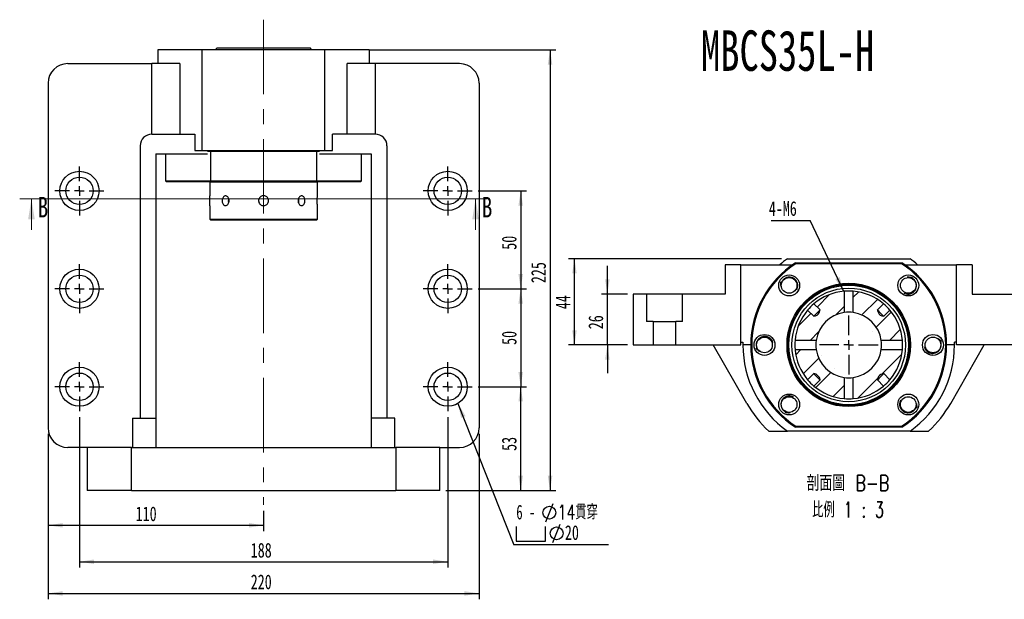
# Paper-space layout 'MBCS35L-H' of a CAD drawing. Header units: millimetres. Extents: x 12 to 324, y 10 to 201.
# Tile 2 of 4: x 12 to 179, y 93 to 192. Entities that reach past the tile are written whole.
import ezdxf

# ---------------------------------------------------------------- set-up
doc = ezdxf.new("R2010")
doc.units = ezdxf.units.MM
doc.linetypes.add('CENTERX2', pattern=[20.32, 12.7, -2.54, 2.54, -2.54])
doc.layers.add('圖層0', color=7, linetype='Continuous')
doc.styles.add('SLDTEXTSTYLE0', font='TXT', dxfattribs={"width": 0.7})
doc.styles.add('SLDTEXTSTYLE1', font='TXT', dxfattribs={"width": 0.7, "bigfont": 'bigfont'})
doc.styles.add('SLDTEXTSTYLE3', font='TXT', dxfattribs={"width": 0.75})
doc.styles.add('SLDTEXTSTYLE4', font='TXT', dxfattribs={"width": 0.633333})
doc.styles.add('SLDTEXTSTYLE5', font='TXT', dxfattribs={"width": 0.75, "bigfont": 'bigfont'})
doc.styles.add('SLDTEXTSTYLE6', font='TXT', dxfattribs={"width": 0.65625, "bigfont": 'bigfont'})
doc.dimstyles.new('SLDDIMSTYLE0', dxfattribs={"dimtxt": 0.18, "dimasz": 2.5, "dimexe": 0, "dimexo": 0.0625, "dimgap": 0, "dimtad": 0, "dimtih": 1, "dimtoh": 1, "dimdec": 0, "dimrnd": 1e-09, "dimzin": 0, "dimdsep": 46, "dimtxsty": 'Standard', "dimsah": 1, "dimcen": 0.09, "dimadec": 0, "dimazin": 0, "dimtfac": 2.5, "dimtdec": 0, "dimtofl": 0, "dimtmove": 0, "dimatfit": 3, "dimfxl": 0, "dimfrac": 2, "dimtolj": 1, "dimtzin": 0, "dimarcsym": 0})
doc.dimstyles.new('SLDDIMSTYLE3', dxfattribs={"dimtxt": 2.5, "dimasz": 2.5, "dimexe": 0, "dimexo": 0.0625, "dimtad": 1, "dimlfac": 3, "dimrnd": 1e-09, "dimzin": 12, "dimdsep": 46, "dimtxsty": 'SLDTEXTSTYLE0', "dimsah": 1, "dimcen": 0.09, "dimadec": 0, "dimazin": 3, "dimtfac": 1, "dimtofl": 0, "dimtmove": 0, "dimatfit": 3, "dimfxl": 0, "dimfrac": 2, "dimtolj": 1, "dimtzin": 12, "dimarcsym": 0})
doc.dimstyles.new('SLDDIMSTYLE4', dxfattribs={"dimtxt": 2.5, "dimasz": 2.5, "dimexe": 0, "dimexo": 0.0625, "dimtad": 1, "dimlfac": 3, "dimrnd": 1e-09, "dimzin": 12, "dimdsep": 46, "dimtxsty": 'SLDTEXTSTYLE0', "dimsah": 1, "dimcen": 0.09, "dimadec": 0, "dimazin": 3, "dimtfac": 1, "dimtmove": 0, "dimatfit": 0, "dimfxl": 0, "dimfrac": 2, "dimtolj": 1, "dimtzin": 12, "dimarcsym": 0})

# ---------------------------------------------------------------- blocks, each defined once
blk = doc.blocks.new('_D_18')
at = {"layer": '圖層0', "color": 7}
for p, q in [((89.54, 162.51), (97.79, 162.51)), ((96.79, 162.51), (96.79, 145.84)), ((89.54, 145.84), (97.79, 145.84))]:
    blk.add_line(p, q, dxfattribs=at)
for points in [[(96.79, 162.51), (96.4, 160.01), (97.17, 160.01)], [(96.79, 145.84), (97.17, 148.34), (96.4, 148.34)]]:
    blk.add_solid(points, dxfattribs=at)
at = {"layer": '圖層0', "color": 7, "insert": (93.57, 152.49), "char_height": 2.5, "attachment_point": 1, "rotation": 90, "style": 'SLDTEXTSTYLE0'}
blk.add_mtext('50', dxfattribs=at)
blk = doc.blocks.new('_D_19')
at = {"layer": '圖層0', "color": 7}
for p, q in [((89.54, 145.84), (97.79, 145.84)), ((96.79, 145.84), (96.79, 129.18)), ((89.54, 129.18), (97.79, 129.18))]:
    blk.add_line(p, q, dxfattribs=at)
for points in [[(96.79, 145.84), (96.4, 143.34), (97.17, 143.34)], [(96.79, 129.18), (97.17, 131.68), (96.4, 131.68)]]:
    blk.add_solid(points, dxfattribs=at)
at = {"layer": '圖層0', "color": 7, "insert": (93.57, 136.29), "char_height": 2.5, "attachment_point": 1, "rotation": 90, "style": 'SLDTEXTSTYLE0'}
blk.add_mtext('50', dxfattribs=at)
blk = doc.blocks.new('_D_20')
at = {"layer": '圖層0', "color": 7}
for p, q in [((89.54, 129.18), (97.79, 129.18)), ((96.79, 111.51), (96.79, 129.18)), ((84.04, 111.51), (97.79, 111.51))]:
    blk.add_line(p, q, dxfattribs=at)
for points in [[(96.79, 129.18), (96.4, 126.68), (97.17, 126.68)], [(96.79, 111.51), (97.17, 114.01), (96.4, 114.01)]]:
    blk.add_solid(points, dxfattribs=at)
at = {"layer": '圖層0', "color": 7, "insert": (93.57, 118.25), "char_height": 2.5, "attachment_point": 1, "rotation": 90, "style": 'SLDTEXTSTYLE0'}
blk.add_mtext('53', dxfattribs=at)
blk = doc.blocks.new('_D_21')
at = {"layer": '圖層0', "color": 7}
for p, q in [((21.7, 124.01), (21.7, 98.38)), ((84.37, 124.01), (84.37, 98.38)), ((21.7, 99.38), (84.37, 99.38))]:
    blk.add_line(p, q, dxfattribs=at)
for points in [[(21.7, 99.38), (24.2, 99), (24.2, 99.77)], [(84.37, 99.38), (81.87, 99.77), (81.87, 99)]]:
    blk.add_solid(points, dxfattribs=at)
at = {"layer": '圖層0', "color": 7, "insert": (50.85, 102.6), "char_height": 2.5, "attachment_point": 1, "style": 'SLDTEXTSTYLE0'}
blk.add_mtext('188', dxfattribs=at)
blk = doc.blocks.new('_D_22')
at = {"layer": '圖層0', "color": 7}
for p, q in [((16.37, 121.18), (16.37, 92.99)), ((89.7, 121.18), (89.7, 92.99)), ((16.37, 93.99), (89.7, 93.99))]:
    blk.add_line(p, q, dxfattribs=at)
for points in [[(16.37, 93.99), (18.87, 93.6), (18.87, 94.37)], [(89.7, 93.99), (87.2, 94.37), (87.2, 93.6)]]:
    blk.add_solid(points, dxfattribs=at)
at = {"layer": '圖層0', "color": 7, "insert": (50.85, 97.21), "char_height": 2.5, "attachment_point": 1, "style": 'SLDTEXTSTYLE0'}
blk.add_mtext('220', dxfattribs=at)
blk = doc.blocks.new('_D_23')
at = {"layer": '圖層0', "color": 7}
for p, q in [((16.37, 121.18), (16.37, 104.58)), ((53.04, 108.06), (53.04, 104.58)), ((53.04, 105.58), (16.37, 105.58))]:
    blk.add_line(p, q, dxfattribs=at)
for points in [[(16.37, 105.58), (18.87, 105.2), (18.87, 105.97)], [(53.04, 105.58), (50.54, 105.97), (50.54, 105.2)]]:
    blk.add_solid(points, dxfattribs=at)
at = {"layer": '圖層0', "color": 7, "insert": (31.27, 108.8), "char_height": 2.5, "attachment_point": 1, "style": 'SLDTEXTSTYLE0'}
blk.add_mtext('110', dxfattribs=at)
blk = doc.blocks.new('_D_24')
at = {"layer": '圖層0', "color": 7}
for p, q in [((71.2, 186.51), (102.78, 186.51)), ((101.78, 186.51), (101.78, 111.51)), ((84.04, 111.51), (102.78, 111.51))]:
    blk.add_line(p, q, dxfattribs=at)
for points in [[(101.78, 186.51), (101.4, 184.01), (102.17, 184.01)], [(101.78, 111.51), (102.17, 114.01), (101.4, 114.01)]]:
    blk.add_solid(points, dxfattribs=at)
at = {"layer": '圖層0', "color": 7, "insert": (98.56, 146.81), "char_height": 2.5, "attachment_point": 1, "rotation": 90, "style": 'SLDTEXTSTYLE0'}
blk.add_mtext('225', dxfattribs=at)
blk = doc.blocks.new('SW_SYMBOL_HOLE_DIAM')
at = {"layer": '圖層0', "color": 0}
blk.add_line((300, 0), (700, 1000), dxfattribs=at)
blk.add_circle((500, 500), 350, dxfattribs=at)
blk = doc.blocks.new('SW_SYMBOL_HOLE_SPOT')
at = {"layer": '圖層0', "color": 0}
for p, q in [((0, 875), (0, 75)), ((1600, 75), (1600, 875)), ((0, 75), (1600, 75))]:
    blk.add_line(p, q, dxfattribs=at)
blk = doc.blocks.new('SW_NOTE_6')
at = {"layer": '圖層0', "color": 0}
blk.add_line((16.08, 0), (0, 0), dxfattribs=at)
at = {"layer": '圖層0', "color": 0, "xscale": 0.003121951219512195, "yscale": 0.003121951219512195, "zscale": 0.003121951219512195}
for name, p in [('SW_SYMBOL_HOLE_DIAM', (4.49, 3.91)), ('SW_SYMBOL_HOLE_DIAM', (5.72, 0.41)), ('SW_SYMBOL_HOLE_SPOT', (0.42, 0.41))]:
    blk.add_blockref(name, p, dxfattribs=at)
at = {"layer": '圖層0', "color": 0, "char_height": 2.5, "attachment_point": 1}
for s, insert, style in [('6 -', (0.42, 6.83), 'SLDTEXTSTYLE4'), ('14\\M+18AD1\\M+190FA', (7.45, 6.83), 'SLDTEXTSTYLE1'), ('20', (8.69, 3.33), 'SLDTEXTSTYLE0')]:
    blk.add_mtext(s, dxfattribs=dict(at, insert=insert, style=style))
blk = doc.blocks.new('SW_CENTERMARKSYMBOL_10')
at = {"layer": '圖層0', "color": 0}
for p, q in [((0, 1.67), (0, 4.17)), ((-1.67, 0), (-4.17, 0)), ((0, 0), (-0.83, 0)), ((0, 0), (0, 0.83)), ((0, 0), (0, -0.83)), ((0, 0), (0.83, 0)), ((1.67, 0), (4.17, 0)), ((0, -1.67), (0, -4.17))]:
    blk.add_line(p, q, dxfattribs=at)
blk = doc.blocks.new('SW_CENTERMARKSYMBOL_11')
at = {"layer": '圖層0', "color": 0}
for p, q in [((0, 1.67), (0, 4.17)), ((-1.67, 0), (-4.17, 0)), ((0, 0), (-0.83, 0)), ((0, 0), (0, 0.83)), ((0, 0), (0, -0.83)), ((0, 0), (0.83, 0)), ((1.67, 0), (4.17, 0)), ((0, -1.67), (0, -4.17))]:
    blk.add_line(p, q, dxfattribs=at)
blk = doc.blocks.new('SW_CENTERMARKSYMBOL_12')
at = {"layer": '圖層0', "color": 0}
for p, q in [((0, 1.67), (0, 4.17)), ((-1.67, 0), (-4.17, 0)), ((0, 0), (-0.83, 0)), ((0, 0), (0, 0.83)), ((0, 0), (0, -0.83)), ((0, 0), (0.83, 0)), ((1.67, 0), (4.17, 0)), ((0, -1.67), (0, -4.17))]:
    blk.add_line(p, q, dxfattribs=at)
blk = doc.blocks.new('SW_CENTERMARKSYMBOL_13')
at = {"layer": '圖層0', "color": 0}
for p, q in [((0, 1.67), (0, 4.17)), ((-1.67, 0), (-4.17, 0)), ((0, 0), (-0.83, 0)), ((0, 0), (0, 0.83)), ((0, 0), (0, -0.83)), ((0, 0), (0.83, 0)), ((1.67, 0), (4.17, 0)), ((0, -1.67), (0, -4.17))]:
    blk.add_line(p, q, dxfattribs=at)
blk = doc.blocks.new('SW_CENTERMARKSYMBOL_14')
at = {"layer": '圖層0', "color": 0}
for p, q in [((0, 1.67), (0, 4.17)), ((-1.67, 0), (-4.17, 0)), ((0, 0), (-0.83, 0)), ((0, 0), (0, 0.83)), ((0, 0), (0, -0.83)), ((0, 0), (0.83, 0)), ((1.67, 0), (4.17, 0)), ((0, -1.67), (0, -4.17))]:
    blk.add_line(p, q, dxfattribs=at)
blk = doc.blocks.new('SW_CENTERMARKSYMBOL_15')
at = {"layer": '圖層0', "color": 0}
for p, q in [((0, 1.67), (0, 4.17)), ((-1.67, 0), (-4.17, 0)), ((0, 0), (-0.83, 0)), ((0, 0), (0, 0.83)), ((0, 0), (0, -0.83)), ((0, 0), (0.83, 0)), ((1.67, 0), (4.17, 0)), ((0, -1.67), (0, -4.17))]:
    blk.add_line(p, q, dxfattribs=at)
blk = doc.blocks.new('_D_25')
at = {"layer": '圖層0', "color": 7}
for p, q in [((111.53, 144.95), (111.53, 149.76)), ((114.94, 144.95), (110.53, 144.95)), ((111.53, 136.28), (111.53, 144.95)), ((114.94, 136.28), (110.53, 136.28)), ((111.53, 136.28), (111.53, 131.48))]:
    blk.add_line(p, q, dxfattribs=at)
for points in [[(111.53, 144.95), (111.92, 147.45), (111.15, 147.45)], [(111.53, 136.28), (111.15, 133.78), (111.92, 133.78)]]:
    blk.add_solid(points, dxfattribs=at)
at = {"layer": '圖層0', "color": 7, "insert": (108.31, 138.96), "char_height": 2.5, "attachment_point": 1, "rotation": 90, "style": 'SLDTEXTSTYLE0'}
blk.add_mtext('26', dxfattribs=at)
blk = doc.blocks.new('_D_26')
at = {"layer": '圖層0', "color": 7}
for p, q in [((141.17, 150.95), (104.94, 150.95)), ((105.94, 136.28), (105.94, 150.95)), ((114.94, 136.28), (104.94, 136.28))]:
    blk.add_line(p, q, dxfattribs=at)
for points in [[(105.94, 150.95), (105.55, 148.45), (106.32, 148.45)], [(105.94, 136.28), (106.32, 138.78), (105.55, 138.78)]]:
    blk.add_solid(points, dxfattribs=at)
at = {"layer": '圖層0', "color": 7, "insert": (102.71, 142.37), "char_height": 2.5, "attachment_point": 1, "rotation": 90, "style": 'SLDTEXTSTYLE0'}
blk.add_mtext('44', dxfattribs=at)
blk = doc.blocks.new('SW_NOTE_7')
at = {"layer": '圖層0', "color": 0, "char_height": 2.6458, "attachment_point": 2}
for s, insert, style in [('\\M+19655\\M+196CA\\M+19AA4 B-B', (8.27, 3.41), 'SLDTEXTSTYLE5'), ('\\M+194E4\\M+197E1 1 : 3', (8.27, -1.12), 'SLDTEXTSTYLE6')]:
    blk.add_mtext(s, dxfattribs=dict(at, insert=insert, style=style))
blk = doc.blocks.new('SW_NOTE_8')
at = {"layer": '圖層0', "color": 0}
blk.add_line((-6.64, 0), (0, 0), dxfattribs=at)
at = {"layer": '圖層0', "color": 0, "insert": (-7.06, 3.31), "char_height": 2.5, "attachment_point": 1, "style": 'SLDTEXTSTYLE0'}
blk.add_mtext('4-M6', dxfattribs=at)
blk = doc.blocks.new('SW_CENTERMARKSYMBOL_16')
at = {"layer": '圖層0', "color": 0}
for p, q in [((0, 1.67), (0, 5)), ((-1.67, 0), (-5, 0)), ((0, 0), (-0.83, 0)), ((0, 0), (0, 0.83)), ((0, 0), (0, -0.83)), ((0, 0), (0.83, 0)), ((1.67, 0), (5, 0)), ((0, -1.67), (0, -5))]:
    blk.add_line(p, q, dxfattribs=at)

psp = doc.layouts.new('MBCS35L-H')

# ---------------------------------------------------------------- hatches: boundary and pattern name
at = {"linetype": 'Continuous', "lineweight": 18}
h = psp.add_hatch(dxfattribs=at)
h.set_pattern_fill('ANSI31', style=0)
edge = h.paths.add_edge_path(flags=0)
edge.add_spline(control_points=[(147.7217, 142.2443), (147.7103, 142.2051), (147.6988, 142.166), (147.6869, 142.1269), (147.6473, 141.9958), (147.6061, 141.8644), (147.5511, 141.7389), (147.5184, 141.6645), (147.4796, 141.5911), (147.4274, 141.5289), (147.3745, 141.4656), (147.3055, 141.4151), (147.2327, 141.3763), (147.0481, 141.2778), (146.8428, 141.2228), (146.6419, 141.1646)], knot_values=[0.00201175, 0.00201175, 0.00201175, 0.00201175, 0.00237879, 0.00237879, 0.00237879, 0.00361292, 0.00361292, 0.00361292, 0.00434766, 0.00434766, 0.00434766, 0.00509957, 0.00509957, 0.00509957, 0.00700167, 0.00700167, 0.00700167, 0.00700167], weights=[1, 1, 1, 1, 1, 1, 1, 1, 1, 1, 1, 1, 1, 1, 1, 1], degree=3, periodic=0)
edge.add_line((146.6419, 141.1646), (145.6038, 142.2027))
edge.add_arc((152.6029, 136.2833), 9.1667, 139.777639, 175.108463)
edge.add_line((143.4697, 137.0649), (147.0746, 137.0649))
edge.add_arc((152.6029, 136.2833), 5.5833, 98.047563, 171.952437, ccw=False)
edge.add_line((151.8213, 141.8116), (151.8213, 145.4165))
edge.add_arc((152.6029, 136.2833), 9.1667, 94.891537, 130.222361)
edge.add_line((146.6835, 143.2824), (147.7217, 142.2443))
h = psp.add_hatch(dxfattribs=at)
h.set_pattern_fill('ANSI31', style=0)
edge = h.paths.add_edge_path(flags=0)
edge.add_line((159.6021, 142.2027), (158.564, 141.1646))
edge.add_spline(control_points=[(158.564, 141.1646), (158.363, 141.2228), (158.1577, 141.2778), (157.9732, 141.3763), (157.9004, 141.4151), (157.8314, 141.4656), (157.7784, 141.5289), (157.7263, 141.5911), (157.6874, 141.6645), (157.6548, 141.7389), (157.5998, 141.8644), (157.5586, 141.9958), (157.5189, 142.1269), (157.5071, 142.166), (157.4956, 142.2051), (157.4842, 142.2443)], knot_values=[0.00944229, 0.00944229, 0.00944229, 0.00944229, 0.01132766, 0.01132766, 0.01132766, 0.01207296, 0.01207296, 0.01207296, 0.01280124, 0.01280124, 0.01280124, 0.01402452, 0.01402452, 0.01402452, 0.01438833, 0.01438833, 0.01438833, 0.01438833], weights=[1, 1, 1, 1, 1, 1, 1, 1, 1, 1, 1, 1, 1, 1, 1, 1], degree=3, periodic=0)
edge.add_line((157.4842, 142.2443), (158.5224, 143.2824))
edge.add_arc((152.6029, 136.2833), 9.1667, 49.777639, 85.108463)
edge.add_line((153.3846, 145.4165), (153.3846, 141.8116))
edge.add_arc((152.6029, 136.2833), 5.5833, 8.047563, 81.952437, ccw=False)
edge.add_line((158.1313, 137.0649), (161.7362, 137.0649))
edge.add_arc((152.6029, 136.2833), 9.1667, 4.891537, 40.222361)
h = psp.add_hatch(dxfattribs=at)
h.set_pattern_fill('ANSI31', style=0)
edge = h.paths.add_edge_path(flags=0)
edge.add_spline(control_points=[(146.6419, 131.402), (146.8434, 131.3436), (147.0494, 131.2885), (147.2342, 131.1894), (147.296, 131.1563), (147.3551, 131.1153), (147.4034, 131.0646), (147.4548, 131.0106), (147.4948, 130.9455), (147.5276, 130.8785), (147.6137, 130.702), (147.667, 130.5109), (147.7217, 130.3223)], knot_values=[0.00436525, 0.00436525, 0.00436525, 0.00436525, 0.00624983, 0.00624983, 0.00624983, 0.00687353, 0.00687353, 0.00687353, 0.00753712, 0.00753712, 0.00753712, 0.00928642, 0.00928642, 0.00928642, 0.00928642], weights=[1, 1, 1, 1, 1, 1, 1, 1, 1, 1, 1, 1, 1], degree=3, periodic=0)
edge.add_line((147.7217, 130.3223), (146.6835, 129.2841))
edge.add_arc((152.6029, 136.2833), 9.1667, 229.777639, 265.108463)
edge.add_line((151.8213, 127.15), (151.8213, 130.7549))
edge.add_arc((152.6029, 136.2833), 5.5833, 188.047563, 261.952437, ccw=False)
edge.add_line((147.0746, 135.5016), (143.4697, 135.5016))
edge.add_arc((152.6029, 136.2833), 9.1667, 184.891537, 220.222361)
edge.add_line((145.6038, 130.3638), (146.6419, 131.402))
h = psp.add_hatch(dxfattribs=at)
h.set_pattern_fill('ANSI31', style=0)
edge = h.paths.add_edge_path(flags=0)
edge.add_line((158.564, 131.402), (159.6021, 130.3638))
edge.add_arc((152.6029, 136.2833), 9.1667, 319.777639, 355.108463)
edge.add_line((161.7362, 135.5016), (158.1313, 135.5016))
edge.add_arc((152.6029, 136.2833), 5.5833, 278.047563, 351.952437, ccw=False)
edge.add_line((153.3846, 130.7549), (153.3846, 127.15))
edge.add_arc((152.6029, 136.2833), 9.1667, 274.891537, 310.222361)
edge.add_line((158.5224, 129.2841), (157.4842, 130.3223))
edge.add_spline(control_points=[(157.4842, 130.3223), (157.5425, 130.5232), (157.5975, 130.7285), (157.696, 130.913), (157.7348, 130.9858), (157.7853, 131.0548), (157.8485, 131.1078), (157.9108, 131.16), (157.9842, 131.1988), (158.0586, 131.2314), (158.1841, 131.2864), (158.3154, 131.3276), (158.4466, 131.3673), (158.4857, 131.3791), (158.5248, 131.3906), (158.564, 131.402)], knot_values=[0.00944229, 0.00944229, 0.00944229, 0.00944229, 0.01132766, 0.01132766, 0.01132766, 0.01207296, 0.01207296, 0.01207296, 0.01280124, 0.01280124, 0.01280124, 0.01402452, 0.01402452, 0.01402452, 0.01438833, 0.01438833, 0.01438833, 0.01438833], weights=[1, 1, 1, 1, 1, 1, 1, 1, 1, 1, 1, 1, 1, 1, 1, 1], degree=3, periodic=0)

# ---------------------------------------------------------------- linework, layer by layer
at = {"color": 7, "linetype": 'Continuous', "lineweight": 25}
for p, q in [((35.0372, 186.5084), (35.0372, 184.1751)), ((42.6023, 186.5084), (35.0372, 186.5084)), ((42.6023, 169.4084), (42.6023, 186.5084)), ((63.4722, 186.5084), (42.6023, 186.5084)), ((45.1372, 186.8418), (44.8039, 186.5084)), ((45.1372, 186.8418), (60.9372, 186.8418)), ((61.2706, 186.5084), (60.9372, 186.8418)), ((63.4722, 169.4084), (63.4722, 186.5084)), ((71.0372, 186.5084), (63.4722, 186.5084)), ((71.0372, 184.1751), (71.0372, 186.5084)), ((19.7039, 184.1751), (34.0402, 184.1751)), ((34.0402, 172.1751), (34.0402, 184.1751)), ((38.7894, 184.1751), (34.0402, 184.1751)), ((38.7894, 184.1751), (38.7894, 172.1751)), ((67.2851, 172.1751), (67.2851, 184.1751)), ((72.0343, 184.1751), (67.2851, 184.1751)), ((72.0343, 184.1751), (72.0343, 172.1751)), ((86.3706, 184.1751), (72.0343, 184.1751)), ((16.3706, 180.8418), (16.3706, 122.1751)), ((89.7039, 180.8418), (89.7039, 122.1751)), ((34.0372, 172.1751), (41.3231, 172.1751)), ((41.3231, 172.1751), (41.3231, 169.4084)), ((64.7514, 169.4084), (64.7514, 172.1751)), ((72.0372, 172.1751), (64.7514, 172.1751)), ((32.0372, 170.1751), (32.0372, 123.8418)), ((41.3231, 169.4084), (42.6023, 169.4084)), ((42.6023, 169.4084), (63.4722, 169.4084)), ((43.9941, 169.2418), (43.4979, 169.2418)), ((44.0434, 169.4084), (43.9941, 169.2418)), ((43.9941, 169.2418), (43.9941, 164.2418)), ((62.0804, 169.2418), (43.9941, 169.2418)), ((62.0804, 169.2418), (62.0311, 169.4084)), ((62.0804, 164.2418), (62.0804, 169.2418)), ((62.5766, 169.2418), (62.0804, 169.2418)), ((63.4722, 169.4084), (64.7514, 169.4084)), ((74.0372, 170.1751), (74.0372, 123.8418)), ((34.7039, 168.8418), (43.4979, 168.8418)), ((34.7039, 168.8418), (34.7039, 123.8418)), ((36.3706, 168.8418), (36.3706, 164.2418)), ((62.5766, 168.8418), (71.3706, 168.8418)), ((69.7039, 164.2418), (69.7039, 168.8418)), ((71.3706, 168.8418), (71.3706, 123.8418)), ((36.3706, 164.2418), (36.5372, 164.0751)), ((36.3706, 164.2418), (43.9941, 164.2418)), ((43.9941, 164.2418), (62.0804, 164.2418)), ((43.9941, 164.2418), (44.0434, 164.0751)), ((62.0311, 164.0751), (62.0804, 164.2418)), ((62.0804, 164.2418), (69.7039, 164.2418)), ((69.5372, 164.0751), (69.7039, 164.2418)), ((44.0434, 164.0751), (36.5372, 164.0751)), ((43.9372, 164.0751), (43.8706, 164.0084)), ((43.8706, 164.0084), (43.8706, 161.6812)), ((62.2039, 164.0084), (43.8706, 164.0084)), ((62.0311, 164.0751), (44.0434, 164.0751)), ((69.5372, 164.0751), (62.0311, 164.0751)), ((62.2039, 164.0084), (62.1372, 164.0751)), ((62.2039, 161.6812), (62.2039, 164.0084)), ((43.8706, 159.9918), (43.8706, 157.6751)), ((62.2039, 157.6751), (62.2039, 159.9918)), ((43.8706, 157.6751), (44.0372, 157.5084)), ((43.8706, 157.6751), (62.2039, 157.6751)), ((62.0372, 157.5084), (44.0372, 157.5084)), ((62.0372, 157.5084), (62.2039, 157.6751)), ((142.168, 150.9499), (163.0379, 150.9499)), ((131.6029, 149.9499), (131.6029, 144.9499)), ((134.2696, 149.9499), (131.6029, 149.9499)), ((134.2696, 136.2833), (134.2696, 149.9499)), ((134.2696, 149.9499), (143.0635, 149.9499)), ((143.5598, 150.2833), (143.6091, 150.1166)), ((143.5598, 150.2833), (161.646, 150.2833)), ((161.5968, 150.1166), (143.6091, 150.1166)), ((161.5968, 150.1166), (161.646, 150.2833)), ((162.1423, 149.9499), (170.9363, 149.9499)), ((170.9363, 136.2833), (170.9363, 149.9499)), ((173.6029, 149.9499), (170.9363, 149.9499)), ((173.6029, 149.9499), (173.6029, 144.9499)), ((115.9363, 144.9499), (115.9363, 136.2833)), ((118.2143, 144.9499), (115.9363, 144.9499)), ((118.2143, 144.9499), (118.2143, 140.2833)), ((124.3249, 144.9499), (118.2143, 144.9499)), ((124.3249, 140.2833), (124.3249, 144.9499)), ((131.6029, 144.9499), (124.3249, 144.9499)), ((151.8213, 145.4165), (151.8213, 141.8116)), ((153.3846, 141.8116), (153.3846, 145.4165)), ((173.6029, 144.9499), (180.8809, 144.9499)), ((147.7217, 142.2443), (146.6835, 143.2824)), ((158.5224, 143.2824), (157.4842, 142.2443)), ((145.6038, 142.2027), (146.6419, 141.1646)), ((158.564, 141.1646), (159.6021, 142.2027)), ((119.3543, 140.2833), (118.2143, 140.2833)), ((119.3543, 140.2833), (119.3543, 136.2833)), ((119.3543, 140.2833), (123.1849, 140.2833)), ((124.3249, 140.2833), (123.1849, 140.2833)), ((123.1849, 136.2833), (123.1849, 140.2833)), ((115.9363, 136.2833), (119.3543, 136.2833)), ((119.3543, 136.2833), (123.1849, 136.2833)), ((123.1849, 136.2833), (134.2696, 136.2833)), ((135.2471, 126.3447), (129.5559, 136.2833)), ((134.2696, 136.7833), (134.6099, 136.7833)), ((135.9363, 136.2833), (134.6029, 136.2833)), ((147.0746, 137.0649), (143.4697, 137.0649)), ((161.7362, 137.0649), (158.1313, 137.0649)), ((170.6029, 136.2833), (169.2696, 136.2833)), ((169.9588, 126.3447), (175.65, 136.2833)), ((170.9363, 136.7833), (170.596, 136.7833)), ((182.021, 136.2833), (170.9363, 136.2833)), ((143.4697, 135.5016), (147.0746, 135.5016)), ((158.1313, 135.5016), (161.7362, 135.5016)), ((146.6419, 131.402), (145.6038, 130.3638)), ((151.8213, 130.7549), (151.8213, 127.15)), ((153.3846, 127.15), (153.3846, 130.7549)), ((159.6021, 130.3638), (158.564, 131.402)), ((146.6835, 129.2841), (147.7217, 130.3223)), ((157.4842, 130.3223), (158.5224, 129.2841)), ((30.7039, 123.8418), (30.7039, 118.8418)), ((30.7039, 123.8418), (34.7039, 123.8418)), ((34.7039, 123.8418), (34.7039, 118.8418)), ((75.3706, 123.8418), (71.3706, 123.8418)), ((71.3706, 123.8418), (71.3706, 118.8418)), ((75.3706, 118.8418), (75.3706, 123.8418)), ((143.5598, 122.2833), (143.6091, 122.4499)), ((143.6091, 122.4499), (161.5968, 122.4499)), ((161.5968, 122.4499), (161.646, 122.2833)), ((139.0056, 121.6166), (142.168, 121.6166)), ((163.0379, 121.6166), (142.168, 121.6166)), ((161.646, 122.2833), (143.5598, 122.2833)), ((163.0379, 121.6166), (166.2003, 121.6166)), ((23.0372, 118.8418), (19.7039, 118.8418)), ((23.0372, 118.8418), (23.0372, 111.5084)), ((30.5372, 118.8418), (23.0372, 118.8418)), ((30.5372, 111.5084), (30.5372, 118.8418)), ((30.5372, 118.8418), (75.5372, 118.8418)), ((75.5372, 118.8418), (75.5372, 111.5084)), ((83.0372, 118.8418), (75.5372, 118.8418)), ((83.0372, 111.5084), (83.0372, 118.8418)), ((83.0372, 118.8418), (86.3706, 118.8418)), ((30.5372, 111.5084), (23.0372, 111.5084)), ((30.5372, 111.5084), (75.5372, 111.5084)), ((83.0372, 111.5084), (75.5372, 111.5084))]:
    psp.add_line(p, q, dxfattribs=at)
at = {"color": 7, "linetype": 'Continuous', "lineweight": 18}
for p, q in [((91.105, 161.1757), (11.537, 161.1757)), ((13.537, 155.8557), (13.537, 161.1757)), ((89.105, 155.8557), (89.105, 161.1757))]:
    psp.add_line(p, q, dxfattribs=at)
at = {"color": 7, "linetype": 'Continuous', "lineweight": 25, "flags": 128}
for points in [[(58.9829, 160.4619), (59.0157, 160.5712), (59.0477, 160.8418)], [(59.0477, 160.8418), (59.0157, 161.1124), (58.984, 161.2186)], [(147.7217, 142.2443), (147.6317, 142.1544), (147.5043, 142.027), (147.3501, 141.8727), (147.1818, 141.7044), (147.0135, 141.5361), (146.8592, 141.3819), (146.7318, 141.2545), (146.6419, 141.1646)], [(146.6419, 141.1646), (146.9434, 141.2553), (147.2327, 141.3763), (147.4274, 141.5289), (147.5511, 141.7389), (147.6869, 142.1269), (147.7217, 142.2443)], [(158.564, 141.1646), (158.474, 141.2545), (158.3466, 141.3819), (158.1924, 141.5361), (158.0241, 141.7044), (157.8558, 141.8727), (157.7016, 142.027), (157.5742, 142.1544), (157.4842, 142.2443)], [(157.4842, 142.2443), (157.5189, 142.1269), (157.6548, 141.7389), (157.7784, 141.5289), (157.9732, 141.3763), (158.2624, 141.2553), (158.564, 141.1646)], [(146.6419, 131.402), (146.7318, 131.3121), (146.8592, 131.1847), (147.0135, 131.0304), (147.1818, 130.8621), (147.3501, 130.6938), (147.5043, 130.5396), (147.6317, 130.4122), (147.7217, 130.3223)], [(157.4842, 130.3223), (157.5742, 130.4122), (157.7016, 130.5396), (157.8558, 130.6938), (158.0241, 130.8621), (158.1924, 131.0304), (158.3466, 131.1847), (158.474, 131.3121), (158.564, 131.402)], [(158.564, 131.402), (158.4466, 131.3673), (158.0586, 131.2314), (157.8485, 131.1078), (157.696, 130.913), (157.575, 130.6238), (157.4842, 130.3223)], [(162.9225, 124.7434), (163.0932, 124.7766), (163.1911, 124.8058)]]:
    psp.add_lwpolyline(points, dxfattribs=at)
at = {"color": 7, "linetype": 'Continuous', "lineweight": 25}
for centre, radius in [((21.7039, 162.5084), 3.3333), ((21.7039, 162.5084), 2.3333), ((84.3706, 162.5084), 3.3333), ((84.3706, 162.5084), 2.3333), ((21.7039, 145.8418), 3.3333), ((84.3706, 145.8418), 3.3333), ((21.7039, 145.8418), 2.3333), ((84.3706, 145.8418), 2.3333), ((142.4677, 146.4185), 1.7833), ((142.4677, 146.4185), 1.3333), ((162.7381, 146.4185), 1.7833), ((162.7381, 146.4185), 1.3333), ((152.6029, 136.2833), 10.5), ((152.6029, 136.2833), 10.3333), ((152.6029, 136.2833), 10.1667), ((152.6029, 136.2833), 9.6667), ((138.2696, 136.2833), 1.7833), ((138.2696, 136.2833), 1.3333), ((166.9363, 136.2833), 1.7833), ((166.9363, 136.2833), 1.3333), ((21.7039, 129.1751), 3.3333), ((84.3706, 129.1751), 3.3333), ((21.7039, 129.1751), 2.3333), ((84.3706, 129.1751), 2.3333), ((142.4677, 126.1481), 1.7833), ((142.4677, 126.1481), 1.3333), ((162.7381, 126.1481), 1.7833), ((162.7381, 126.1481), 1.3333)]:
    psp.add_circle(centre, radius, dxfattribs=at)
for centre, radius, start, end in [((19.7039, 180.8418), 3.3333, 90, 180), ((86.3706, 180.8418), 3.3333, 0, 90), ((34.0372, 170.1751), 2, 90, 180), ((72.0372, 170.1751), 2, 0, 90), ((34.7251, 160.8417), 9.1849, 354.690283, 5.243978), ((48.1696, 160.8418), 1.143, 160.938831, 199.372833), ((152.6029, 136.2833), 18, 125.430945, 130.601061), ((152.6029, 136.2833), 18, 49.398939, 54.569055), ((152.6029, 136.2833), 16.6667, 122.85988, 237.14012), ((152.6029, 136.2833), 16.5, 123.030152, 236.969848), ((152.6029, 136.2833), 16.5, 303.030152, 56.969848), ((152.6029, 136.2833), 16.6667, 302.85988, 57.14012), ((152.6029, 136.2833), 9.1667, 94.891537, 130.222361), ((152.6029, 136.2833), 9.1666, 85.10845, 94.89155), ((152.6029, 136.2833), 9.1667, 49.777639, 85.108463), ((152.6029, 136.2834), 9.1665, 130.222299, 139.777701), ((152.603, 136.2834), 9.1665, 40.222299, 49.777701), ((152.6029, 136.2833), 9.1667, 139.777639, 175.108463), ((152.6029, 136.2833), 5.5833, 98.047563, 171.952437), ((152.6029, 136.2832), 5.5834, 81.952508, 98.047492), ((152.6029, 136.2833), 5.5833, 8.047563, 81.952437), ((152.6029, 136.2833), 9.1667, 4.891537, 40.222361), ((152.6029, 136.2833), 18, 178.408246, 180), ((152.6029, 136.2833), 18, 180, 234.569055), ((138.2696, 136.2833), 1.4167, 156.638138, 180), ((152.6029, 136.2833), 9.1666, 175.10845, 184.89155), ((152.603, 136.2833), 5.5834, 171.952508, 188.047492), ((152.6029, 136.2833), 5.5834, 351.952508, 8.047492), ((152.603, 136.2833), 9.1666, 355.10845, 4.89155), ((152.6029, 136.2833), 18, 305.430945, 0), ((152.6029, 136.2833), 18, 0, 1.591754), ((152.6029, 136.2833), 9.1667, 184.891537, 220.222361), ((152.6029, 136.2833), 5.5833, 188.047563, 261.952437), ((152.6029, 136.2833), 5.5833, 278.047563, 351.952437), ((152.6029, 136.2833), 9.1667, 319.777639, 355.108463), ((146.5047, 130.1851), 1.2246, 6.431907, 83.568093), ((152.6029, 136.2833), 5.5833, 261.952446, 278.047554), ((152.6029, 136.2832), 9.1665, 220.222299, 229.777701), ((152.6029, 136.2833), 9.1667, 229.777639, 265.108463), ((152.6029, 136.2833), 9.1667, 274.891537, 310.222361), ((152.603, 136.2832), 9.1665, 310.222299, 319.777701), ((152.6029, 136.2833), 20, 209.797016, 227.166572), ((152.6029, 136.2831), 9.1665, 265.108398, 274.891602), ((152.6029, 136.2833), 20, 312.833428, 330.202984), ((19.7039, 122.1751), 3.3333, 180, 270), ((86.3706, 122.1751), 3.3333, 270, 0)]:
    psp.add_arc(centre, radius, start, end, dxfattribs=at)
for points, knots in [([(47.1715, 160.8418), (47.1644, 160.7483), (47.1502, 160.5613), (47.0407, 160.3123), (46.8821, 160.1225), (46.6888, 160.0136), (46.4866, 159.998), (46.2986, 160.0772), (46.1437, 160.242), (46.0364, 160.4746), (45.9861, 160.7488), (45.9968, 161.033), (46.0674, 161.2954), (46.1923, 161.5071), (46.3609, 161.6443), (46.5567, 161.691), (46.7581, 161.6422), (46.942, 161.5037), (47.0843, 161.2909), (47.1607, 161.0572), (47.1685, 160.9027), (47.1715, 160.8418)], [0, 0, 0, 0, 0.05353801, 0.10706972, 0.1607408, 0.21450377, 0.26811585, 0.32157078, 0.37510594, 0.42883361, 0.48256752, 0.53610998, 0.58956114, 0.64316515, 0.69692589, 0.75060486, 0.80409103, 0.85757341, 0.91124637, 0.96500887, 1, 1, 1, 1]), ([(53.0372, 159.9918), (52.9419, 160.0011), (52.7512, 160.0198), (52.4972, 160.1657), (52.3036, 160.3807), (52.1925, 160.6499), (52.1766, 160.94), (52.2574, 161.2186), (52.4254, 161.455), (52.6626, 161.6229), (52.9422, 161.7028), (53.2322, 161.6857), (53.4998, 161.5741), (53.7157, 161.3803), (53.8558, 161.1255), (53.9035, 160.8386), (53.8538, 160.5528), (53.7126, 160.2992), (53.4956, 160.1076), (53.2572, 160.0061), (53.0995, 159.9958), (53.0372, 159.9918)], [0, 0, 0, 0, 0.05353195, 0.1070583, 0.16072789, 0.21449444, 0.26810328, 0.32154749, 0.37507572, 0.42880559, 0.48254106, 0.53607762, 0.58952149, 0.6431211, 0.69688489, 0.75056399, 0.80404161, 0.85751448, 0.91118671, 0.96495232, 1, 1, 1, 1]), ([(60.0815, 160.8418), (60.0756, 160.7483), (60.0638, 160.5613), (59.9712, 160.3123), (59.8315, 160.1225), (59.6517, 160.0136), (59.4516, 159.998), (59.2533, 160.0772), (59.0805, 160.242), (58.955, 160.4746), (58.8946, 160.7488), (58.9076, 161.033), (58.9918, 161.2954), (59.1357, 161.5071), (59.3205, 161.6443), (59.5224, 161.691), (59.7174, 161.6422), (59.885, 161.5037), (60.0084, 161.2909), (60.0725, 161.0572), (60.0789, 160.9027), (60.0815, 160.8418)], [0, 0, 0, 0, 0.05353801, 0.10706972, 0.1607408, 0.21450377, 0.26811585, 0.32157078, 0.37510594, 0.42883361, 0.48256752, 0.53610998, 0.58956114, 0.64316515, 0.69692589, 0.75060486, 0.80409103, 0.85757341, 0.91124637, 0.96500887, 1, 1, 1, 1]), ([(62.2039, 159.9918), (62.203, 160.0011), (62.2012, 160.0198), (62.1888, 160.1657), (62.175, 160.3807), (62.1649, 160.6499), (62.1634, 160.9401), (62.1709, 161.2183), (62.1843, 161.4561), (62.1971, 161.6186), (62.2043, 161.6962), (62.2032, 161.6842), (62.2029, 161.6812)], [0, 0, 0, 0, 0.10705773, 0.21410425, 0.32143724, 0.42896414, 0.53617564, 0.64305789, 0.75010818, 0.85756171, 0.96502646, 1, 1, 1, 1]), ([(142.2837, 147.8023), (142.2013, 147.787), (142.0426, 147.7574), (141.822, 147.663), (141.6248, 147.5395), (141.451, 147.3844), (141.305, 147.2027), (141.1533, 146.9307), (141.0596, 146.5974), (141.077, 146.3377), (141.0839, 146.2345)], [0, 0, 0, 0, 0.11470651, 0.22065348, 0.32660021, 0.43254719, 0.5384939, 0.64444101, 0.85864338, 1, 1, 1, 1]), ([(143.7604, 145.6697), (143.8199, 145.7912), (143.9538, 146.0649), (143.9661, 146.5493), (143.8236, 147.0345), (143.5248, 147.4422), (143.1148, 147.7191), (142.6783, 147.8388), (142.4013, 147.8132), (142.2837, 147.8023)], [0, 0, 0, 0, 0.12497255, 0.28152282, 0.43713863, 0.58955494, 0.74208737, 0.89059212, 1, 1, 1, 1]), ([(162.5541, 147.8023), (162.7122, 147.831), (163.0034, 147.8838), (163.2849, 147.7954), (163.4136, 147.755)], [0, 0, 0, 0, 0.54260464, 1, 1, 1, 1]), ([(164.122, 146.6025), (164.1066, 146.685), (164.0771, 146.8436), (163.9826, 147.0642), (163.8592, 147.2614), (163.7041, 147.4352), (163.5224, 147.5812), (163.2504, 147.7329), (162.9171, 147.8266), (162.6574, 147.8092), (162.5541, 147.8023)], [0, 0, 0, 0, 0.11470651, 0.22065348, 0.32660021, 0.43254719, 0.5384939, 0.64444101, 0.85864338, 1, 1, 1, 1]), ([(141.0839, 146.2345), (141.0552, 146.3925), (141.0024, 146.6837), (141.0908, 146.9652), (141.1312, 147.0939)], [0, 0, 0, 0, 0.54260464, 1, 1, 1, 1]), ([(161.9894, 145.1258), (162.1109, 145.0664), (162.3846, 144.9324), (162.8689, 144.9201), (163.3542, 145.0626), (163.7618, 145.3614), (164.0388, 145.7714), (164.1584, 146.2079), (164.1329, 146.4849), (164.122, 146.6025)], [0, 0, 0, 0, 0.12497255, 0.28152282, 0.43713863, 0.58955494, 0.74208737, 0.89059212, 1, 1, 1, 1]), ([(139.7131, 136.6679), (139.6692, 136.7958), (139.5704, 137.0841), (139.2366, 137.4353), (138.7927, 137.6776), (138.2932, 137.7546), (137.8074, 137.6605), (137.4142, 137.4365), (137.2364, 137.2225), (137.161, 137.1317)], [0, 0, 0, 0, 0.12497249, 0.28152256, 0.43713852, 0.58955487, 0.74208711, 0.89059214, 1, 1, 1, 1]), ([(167.7847, 137.3919), (167.9167, 137.3004), (168.16, 137.1318), (168.2965, 136.8703), (168.359, 136.7507)], [0, 0, 0, 0, 0.54260511, 1, 1, 1, 1]), ([(168.0449, 135.4348), (168.0924, 135.504), (168.1837, 135.6371), (168.2728, 135.8599), (168.325, 136.0866), (168.3383, 136.3192), (168.3131, 136.5509), (168.228, 136.8505), (168.0585, 137.1524), (167.8626, 137.3238), (167.7847, 137.3919)], [0, 0, 0, 0, 0.114706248, 0.220653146, 0.326600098, 0.432547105, 0.538494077, 0.644441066, 0.85864367, 1, 1, 1, 1]), ([(137.4212, 135.1746), (137.2892, 135.2661), (137.0459, 135.4347), (136.9094, 135.6962), (136.8469, 135.8158)], [0, 0, 0, 0, 0.54260511, 1, 1, 1, 1]), ([(137.161, 137.1317), (137.1135, 137.0625), (137.0222, 136.9294), (136.933, 136.7067), (136.8809, 136.4799), (136.8676, 136.2473), (136.8928, 136.0156), (136.9779, 135.716), (137.1474, 135.4141), (137.3433, 135.2428), (137.4212, 135.1746)], [0, 0, 0, 0, 0.114706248, 0.220653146, 0.326600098, 0.432547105, 0.538494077, 0.644441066, 0.85864367, 1, 1, 1, 1]), ([(165.4928, 135.8987), (165.5367, 135.7707), (165.6355, 135.4825), (165.9692, 135.1312), (166.4132, 134.8889), (166.9127, 134.812), (167.3985, 134.906), (167.7917, 135.1301), (167.9695, 135.3441), (168.0449, 135.4348)], [0, 0, 0, 0, 0.12497249, 0.28152256, 0.43713852, 0.58955487, 0.74208711, 0.89059214, 1, 1, 1, 1]), ([(143.2165, 127.4407), (143.095, 127.5002), (142.8213, 127.6341), (142.3369, 127.6465), (141.8517, 127.5039), (141.444, 127.2051), (141.1671, 126.7951), (141.0474, 126.3586), (141.073, 126.0816), (141.0839, 125.9641)], [0, 0, 0, 0, 0.12497255, 0.28152282, 0.43713863, 0.58955494, 0.74208737, 0.89059212, 1, 1, 1, 1]), ([(141.0839, 125.9641), (141.0992, 125.8816), (141.1288, 125.7229), (141.2233, 125.5024), (141.3467, 125.3051), (141.5018, 125.1313), (141.6835, 124.9853), (141.9555, 124.8336), (142.2888, 124.74), (142.5485, 124.7573), (142.6517, 124.7642)], [0, 0, 0, 0, 0.11470651, 0.22065348, 0.32660021, 0.43254719, 0.5384939, 0.64444101, 0.85864338, 1, 1, 1, 1]), ([(161.4455, 126.8968), (161.386, 126.7753), (161.2521, 126.5016), (161.2397, 126.0173), (161.3823, 125.532), (161.6811, 125.1244), (162.0911, 124.8474), (162.5276, 124.7278), (162.8046, 124.7534), (162.9221, 124.7642)], [0, 0, 0, 0, 0.12497255, 0.28152282, 0.43713863, 0.58955494, 0.74208737, 0.89059212, 1, 1, 1, 1]), ([(162.9221, 124.7642), (163.0046, 124.7796), (163.1633, 124.8091), (163.3838, 124.9036), (163.5811, 125.027), (163.7549, 125.1821), (163.9009, 125.3638), (164.0526, 125.6358), (164.1462, 125.9691), (164.1289, 126.2288), (164.122, 126.3321)], [0, 0, 0, 0, 0.11470651, 0.22065348, 0.32660021, 0.43254719, 0.5384939, 0.64444101, 0.85864338, 1, 1, 1, 1]), ([(164.122, 126.3321), (164.1506, 126.174), (164.2035, 125.8828), (164.1151, 125.6014), (164.0747, 125.4726)], [0, 0, 0, 0, 0.54260464, 1, 1, 1, 1]), ([(142.6517, 124.7642), (142.4937, 124.7356), (142.2025, 124.6827), (141.921, 124.7711), (141.7923, 124.8115)], [0, 0, 0, 0, 0.54260464, 1, 1, 1, 1])]:
    psp.add_open_spline(points, degree=3, knots=knots, dxfattribs=at)
at = {"color": 7, "linetype": 'Continuous', "lineweight": 18}
for points in [[(13.537, 161.1757), (12.977, 157.6757), (14.097, 157.6757)], [(89.105, 161.1757), (88.545, 157.6757), (89.665, 157.6757)]]:
    psp.add_solid(points, dxfattribs=at)
at = {"layer": '圖層0', "color": 7, "linetype": 'CENTERX2', "lineweight": 18}
psp.add_line((53.0372, 191.6529), (53.0372, 109.0603), dxfattribs=at)

# ---------------------------------------------------------------- block references
at = {"layer": '圖層0', "color": 7}
for name, p in [('SW_CENTERMARKSYMBOL_11', (21.7039, 162.5084)), ('SW_CENTERMARKSYMBOL_10', (84.3706, 162.5084)), ('SW_NOTE_8', (146.0662, 157.4512)), ('SW_CENTERMARKSYMBOL_12', (21.7039, 145.8418)), ('SW_CENTERMARKSYMBOL_13', (84.3706, 145.8418)), ('SW_CENTERMARKSYMBOL_16', (152.6029, 136.2833)), ('SW_CENTERMARKSYMBOL_15', (21.7039, 129.1751)), ('SW_CENTERMARKSYMBOL_14', (84.3706, 129.1751)), ('SW_NOTE_6', (95.6202, 102.2616))]:
    psp.add_blockref(name, p, dxfattribs=at)
at = {"layer": '圖層0'}
psp.add_blockref('SW_NOTE_7', (144.2147, 110.6844), dxfattribs=at)

# ---------------------------------------------------------------- texts
at = {"color": 7, "linetype": 'Continuous', "char_height": 3.5, "attachment_point": 1, "style": 'SLDTEXTSTYLE3'}
for insert in [(14.6094, 161.4855), (90.1774, 161.4855)]:
    psp.add_mtext('B', dxfattribs=dict(at, insert=insert))
at = {"layer": '圖層0', "color": 7, "insert": (127.4628, 189.8242), "char_height": 6.87917, "attachment_point": 1, "style": 'SLDTEXTSTYLE0'}
psp.add_mtext('MBCS35L-H', dxfattribs=at)

# ---------------------------------------------------------------- dimensions: what is measured, and where the dimension line sits
at = {"layer": '圖層0', "color": 7}
for base, p1, p2, angle, dimstyle, picture, middle in [((101.7812, 111.5084), (70.2039, 186.5084), (83.0372, 111.5084), 90, 'SLDDIMSTYLE3', '_D_24', (101.7812, 149.0084)), ((96.7891, 145.8418), (88.5372, 162.5084), (88.5372, 145.8418), 90, 'SLDDIMSTYLE3', '_D_18', (96.7891, 153.953)), ((105.9363, 150.9499), (115.9363, 136.2833), (142.168, 150.9499), 90, 'SLDDIMSTYLE3', '_D_26', (105.9363, 143.8306)), ((111.5332, 144.9499), (115.9363, 136.2833), (115.9363, 144.9499), 90, 'SLDDIMSTYLE4', '_D_25', (111.5332, 140.4225)), ((96.7891, 129.1751), (88.5372, 145.8418), (88.5372, 129.1751), 90, 'SLDDIMSTYLE3', '_D_19', (96.7891, 137.752)), ((96.7891, 129.1751), (83.0372, 111.5084), (88.5372, 129.1751), 90, 'SLDDIMSTYLE3', '_D_20', (96.7891, 119.7154)), ((84.3706, 99.3819), (21.7039, 125.0084), (84.3706, 125.0084), 0, 'SLDDIMSTYLE3', '_D_21', (53.0516, 99.3819))]:
    dim = psp.add_linear_dim(base=base, p1=p1, p2=p2, angle=angle, dimstyle=dimstyle, dxfattribs=at)
    dim.commit()
    dim.dimension.update_dxf_attribs({"geometry": picture, "text_midpoint": middle, "dimtype": 160})
for base, p1, p2, picture, middle in [((89.7039, 93.9866), (16.3706, 122.1751), (89.7039, 122.1751), '_D_22', (53.0516, 93.9866)), ((16.3706, 105.5809), (53.0372, 109.0603), (16.3706, 122.1751), '_D_23', (33.4632, 105.5809))]:
    dim = psp.add_linear_dim(base=base, p1=p1, p2=p2, dimstyle='SLDDIMSTYLE3', dxfattribs=at)
    dim.commit()
    dim.dimension.update_dxf_attribs({"geometry": picture, "text_midpoint": middle, "dimtype": 160})

# ---------------------------------------------------------------- leaders
for points in [[(151.7475, 145.4099), (146.0662, 157.4512)], [(86.1152, 126.3348), (95.6202, 102.2616)]]:
    psp.add_leader(points, dimstyle='SLDDIMSTYLE0', dxfattribs=at)

doc.saveas('drawing.dxf')
